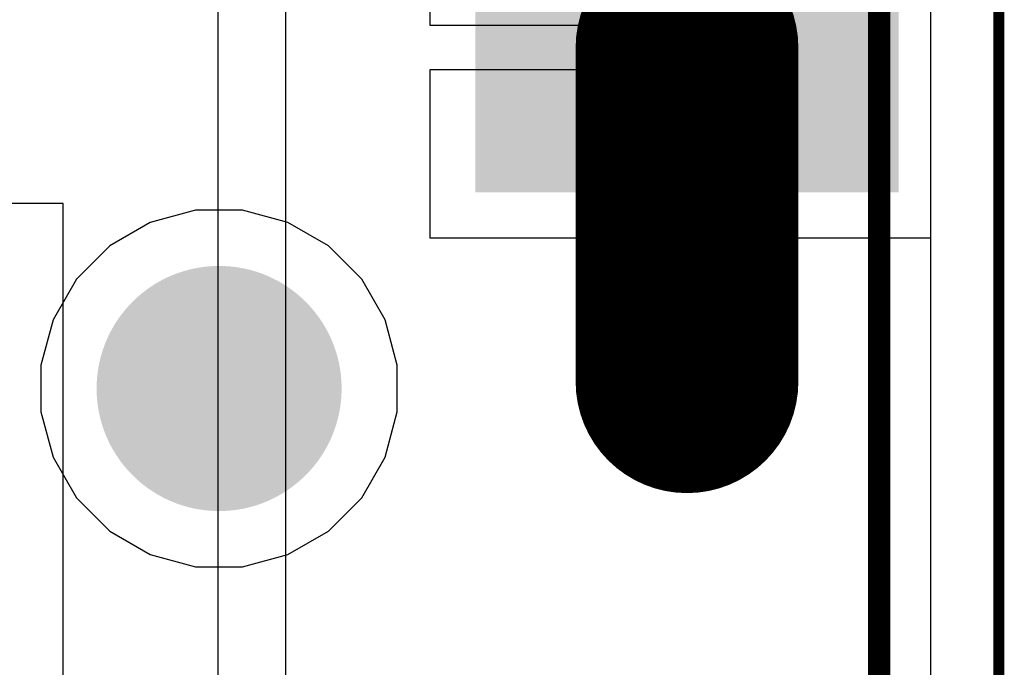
# Model space of a CAD drawing. Header units: inches. Extents: x 0 to 41, y 0 to 25.4.
# Tile 10 of 12: x 36.6 to 41, y 12.7 to 15.6. Entities that reach past the tile are written whole.
import ezdxf

# ---------------------------------------------------------------- set-up
doc = ezdxf.new("R2010")
doc.units = ezdxf.units.IN
for name, color, linetype in [('Board', 56, 'Continuous'), ('BOTTOM', 5, 'Continuous'), ('Bottom Solder', 6, 'Continuous'), ('TOP', 1, 'Continuous'), ('Top Assembly', 56, 'Continuous'), ('Top Solder', 216, 'Continuous')]:
    doc.layers.add(name, color=color, linetype=linetype)

# ---------------------------------------------------------------- blocks, each defined once
blk = doc.blocks.new('SM04B_SRSS_TB_LF__SN__F_________1_1881')
at = {"layer": 'TOP'}
blk.add_hatch(color=1, dxfattribs=at).paths.add_polyline_path([(-3.4, 2.8375), (-2.2, 2.8375), (-2.2, 1.0375), (-3.4, 1.0375)])
at = {"layer": 'Top Solder'}
blk.add_hatch(color=216, dxfattribs=at).paths.add_polyline_path([(-3.45, 2.8875), (-2.15, 2.8875), (-2.15, 0.9875), (-3.45, 0.9875)])
at = {"layer": 'Top Assembly', "const_width": 0.1}
blk.add_lwpolyline([(0.675, 2.8), (-3, 2.8)], dxfattribs=at)
blk = doc.blocks.new('TP_1_00MM_B_1887')
at = {"layer": 'BOTTOM'}
h = blk.add_hatch(color=5, dxfattribs=at)
edge = h.paths.add_edge_path()
edge.add_arc((0, 0), 0.5, 0, 360)
at = {"layer": 'Bottom Solder'}
h = blk.add_hatch(color=6, dxfattribs=at)
edge = h.paths.add_edge_path()
edge.add_arc((0, 0), 0.55, 0, 360)

msp = doc.modelspace()

# ---------------------------------------------------------------- linework, layer by layer
at = {"layer": 'Board', "const_width": 0.05}
msp.add_lwpolyline([(41, 4.5), (41, 20.86)], dxfattribs=at)
at = {"layer": 'BOTTOM'}
for p, q in [((40.6941, 20.86), (40.6941, 4.5)), ((37.3947, 14.75), (37.1912, 14.6955)), ((37.6053, 14.75), (37.3947, 14.75)), ((37.8088, 14.6955), (37.6053, 14.75)), ((37.1912, 14.6955), (37.0088, 14.5902)), ((37.9912, 14.5902), (37.8088, 14.6955)), ((37.0088, 14.5902), (36.8599, 14.4412)), ((38.1402, 14.4412), (37.9912, 14.5902)), ((36.8599, 14.4412), (36.7545, 14.2588)), ((38.2455, 14.2588), (38.1402, 14.4412)), ((36.7545, 14.2588), (36.7, 14.0553)), ((38.3, 14.0553), (38.2455, 14.2588)), ((36.7, 14.0553), (36.7, 13.8447)), ((38.3, 13.8447), (38.3, 14.0553)), ((36.7, 13.8447), (36.7545, 13.6412)), ((38.2455, 13.6412), (38.3, 13.8447)), ((36.7545, 13.6412), (36.8599, 13.4588)), ((38.1402, 13.4588), (38.2455, 13.6412)), ((36.8599, 13.4588), (37.0088, 13.3099)), ((37.9912, 13.3099), (38.1402, 13.4588)), ((37.0088, 13.3099), (37.1912, 13.2045)), ((37.8088, 13.2045), (37.9912, 13.3099)), ((37.1912, 13.2045), (37.3947, 13.15)), ((37.6053, 13.15), (37.8088, 13.2045)), ((37.3947, 13.15), (37.6053, 13.15))]:
    msp.add_line(p, q, dxfattribs=at)
at = {"layer": 'TOP'}
for p, q in [((37.8, 7.4699), (37.8, 17.8901)), ((37.4941, 17.5506), (37.4941, 7.8094)), ((37.8, 7.8094), (37.8, 17.5506)), ((38.4465, 16.334), (38.4465, 15.58)), ((38.4465, 16.334), (38.4465, 15.58)), ((38.4465, 15.58), (39.6005, 15.58)), ((38.4465, 15.58), (39.6005, 15.58)), ((39.6005, 15.58), (39.6005, 15.48)), ((39.6005, 15.58), (39.6005, 15.48)), ((39.6005, 15.48), (39.7005, 15.48)), ((39.6005, 15.48), (39.7005, 15.48)), ((39.7005, 15.48), (39.7005, 14.626)), ((39.7005, 15.48), (39.7005, 14.626)), ((39.5005, 15.38), (38.4465, 15.38)), ((38.4465, 15.38), (38.4465, 14.626)), ((39.5005, 15.38), (38.4465, 15.38)), ((38.4465, 15.38), (38.4465, 14.626)), ((39.5005, 14.626), (39.5005, 15.38)), ((39.5005, 14.626), (39.5005, 15.38)), ((36.8005, 14.78), (34.6505, 14.78)), ((36.8005, 13.58), (36.8005, 14.78)), ((38.4465, 14.626), (39.5005, 14.626)), ((38.4465, 14.626), (39.5005, 14.626)), ((39.7005, 14.626), (40.6941, 14.626)), ((39.7005, 14.626), (40.6941, 14.626)), ((40.6941, 14.626), (40.6941, 10.734)), ((40.6941, 14.626), (40.6941, 10.734)), ((36.8005, 12.58), (36.8005, 13.58))]:
    msp.add_line(p, q, dxfattribs=at)
at = {"layer": 'TOP', "const_width": 1}
msp.add_lwpolyline([(39.6005, 13.9805), (39.6005, 15.48)], dxfattribs=at)
at = {"layer": 'TOP', "const_width": 0.5}
for points in [[(39.3505, 15.48, 1), (39.8505, 15.48, 1)], [(39.3505, 13.9805, 1), (39.8505, 13.9805, 1)]]:
    msp.add_lwpolyline(points, format="xyb", close=True, dxfattribs=at)

# ---------------------------------------------------------------- block references
for name, p, rotation in [('SM04B_SRSS_TB_LF__SN__F_________1_1881', (37.663, 12.68), 270), ('TP_1_00MM_B_1887', (37.5, 13.95), 180)]:
    msp.add_blockref(name, p, dxfattribs=dict(rotation=rotation))

doc.saveas('drawing.dxf')
